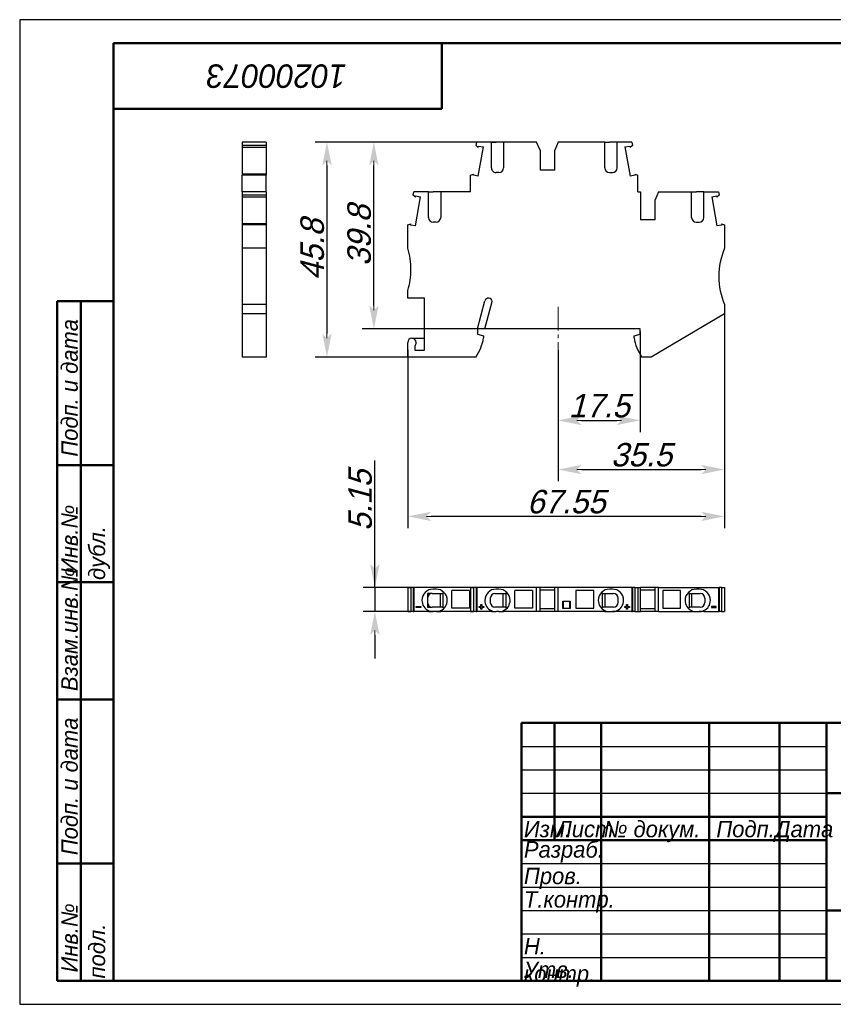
# Model space of a CAD drawing. Header units: millimetres. Extents: x -4 to 293, y -1 to 209.
# Tile 1 of 2: x -4 to 170, y -1 to 209. Entities that reach past the tile are written whole.
import ezdxf

# ---------------------------------------------------------------- set-up
doc = ezdxf.new("R2010")
doc.units = ezdxf.units.MM
doc.linetypes.add('CENTER2_per1_scale0.264021', pattern=[7.544407, 5.029605, -0.838267, 0.838267, -0.838267])
doc.styles.add('TextStyle_1', font='T-FLEX Type A.TTF', dxfattribs={"oblique": 15, "height": 5})
doc.dimstyles.new('DIM_ST_1', dxfattribs={"dimtxt": 5, "dimasz": 5, "dimexe": 2.5, "dimexo": 0, "dimtad": 1, "dimrnd": 0.01, "dimdsep": 46, "dimtxsty": 'TextStyle_1', "dimblk": 'Arrow_3_C7_Status', "dimcen": 0.09, "dimclrd": 7, "dimclre": 7, "dimclrt": 7, "dimazin": 0, "dimtfac": 1, "dimtdec": 0, "dimtmove": 0, "dimatfit": 0, "dimldrblk": 'NONE', "dimfxl": 1, "dimtvp": 1, "dimtolj": 1, "dimarcsym": 0})
doc.dimstyles.new('DIM_ST_2', dxfattribs={"dimtxt": 5, "dimasz": 5, "dimexe": 2.5, "dimexo": 0, "dimtad": 1, "dimdec": 1, "dimrnd": 0.1, "dimdsep": 46, "dimtxsty": 'TextStyle_1', "dimblk": 'Arrow_3_C7_Status', "dimcen": 0.09, "dimclrd": 7, "dimclre": 7, "dimclrt": 7, "dimazin": 0, "dimtfac": 1, "dimtdec": 0, "dimtmove": 0, "dimatfit": 0, "dimldrblk": 'NONE', "dimfxl": 1, "dimtvp": 1, "dimtolj": 1, "dimarcsym": 0})
doc.dimstyles.new('DIM_ST_3', dxfattribs={"dimtxt": 5, "dimasz": 5, "dimexe": 2.5, "dimexo": 0, "dimtad": 1, "dimrnd": 0.01, "dimdsep": 46, "dimtxsty": 'TextStyle_1', "dimblk": 'Arrow_3_C7_Status', "dimcen": 0.09, "dimclrd": 7, "dimclre": 7, "dimclrt": 7, "dimazin": 0, "dimtfac": 1, "dimtdec": 0, "dimtmove": 0, "dimatfit": 0, "dimldrblk": 'NONE', "dimfxl": 1, "dimtvp": 1, "dimtolj": 1, "dimarcsym": 0})
doc.dimstyles.new('DIM_ST_4', dxfattribs={"dimtxt": 5, "dimasz": 5, "dimexe": 2.5, "dimexo": 0, "dimtad": 1, "dimdec": 1, "dimrnd": 0.1, "dimdsep": 46, "dimtxsty": 'TextStyle_1', "dimblk": 'Arrow_3_C7_Status', "dimcen": 0.09, "dimclrd": 7, "dimclre": 7, "dimclrt": 7, "dimazin": 0, "dimtfac": 1, "dimtdec": 0, "dimtmove": 0, "dimatfit": 0, "dimldrblk": 'NONE', "dimfxl": 1, "dimtvp": 1, "dimtolj": 1, "dimarcsym": 0})

# ---------------------------------------------------------------- blocks, each defined once
blk = doc.blocks.new('Arrow_3_C7_Status')
at = {"color": 7, "linetype": 'Continuous', "lineweight": 0}
blk.add_line((-1, 0), (-0.8, 0), dxfattribs=at)
at = {"color": 7}
blk.add_solid([(-1, -0.2), (0, 0), (-0.8, 0), (-1, 0.2)], dxfattribs=at)
blk = doc.blocks.new('*D5')
at = {"color": 7, "lineweight": -2}
for p, q in [((146.61, 147.53), (146.61, 110.85)), ((111.11, 138.84), (111.11, 110.85)), ((116.11, 113.35), (141.61, 113.35))]:
    blk.add_line(p, q, dxfattribs=at)
at = {"layer": 'Defpoints', "color": 0}
for p in [(146.61, 147.53), (111.11, 138.84), (146.61, 113.35)]:
    blk.add_point(p, dxfattribs=at)
at = {"color": 7, "lineweight": -2, "xscale": 5, "yscale": 5, "zscale": 5, "rotation": 180}
blk.add_blockref('Arrow_3_C7_Status', (111.11, 113.35), dxfattribs=at)
at = {"color": 7, "lineweight": -2, "xscale": 5, "yscale": 5, "zscale": 5}
blk.add_blockref('Arrow_3_C7_Status', (146.61, 113.35), dxfattribs=at)
at = {"color": 7, "insert": (128.86, 116.47), "char_height": 5, "attachment_point": 5, "style": 'TextStyle_1'}
blk.add_mtext('\\A1;35.5{\\H0.5x;\\S^ ;}', dxfattribs=at)
blk = doc.blocks.new('_None')
blk = doc.blocks.new('*D6')
at = {"color": 7, "lineweight": -2}
for p, q in [((99.48, 183.18), (69.34, 183.18)), ((71.84, 148.33), (71.84, 178.18)), ((95.51, 143.33), (69.34, 143.33))]:
    blk.add_line(p, q, dxfattribs=at)
at = {"layer": 'Defpoints', "color": 0}
for p in [(71.84, 183.18), (99.48, 183.18), (95.51, 143.33)]:
    blk.add_point(p, dxfattribs=at)
at = {"color": 7, "lineweight": -2, "xscale": 5, "yscale": 5, "zscale": 5}
for p, rotation in [((71.84, 183.18), 90), ((71.84, 143.33), 270)]:
    blk.add_blockref('Arrow_3_C7_Status', p, dxfattribs=dict(at, rotation=rotation))
at = {"color": 7, "insert": (68.72, 163.26), "char_height": 5, "attachment_point": 5, "rotation": 90, "style": 'TextStyle_1'}
blk.add_mtext('\\A1;39.8{\\H0.5x;\\S^ ;}', dxfattribs=at)
blk = doc.blocks.new('*D7')
at = {"color": 7, "lineweight": -2}
for p, q in [((146.61, 148.53), (146.61, 100.85)), ((79.06, 138.88), (79.06, 100.85)), ((141.61, 103.35), (84.06, 103.35))]:
    blk.add_line(p, q, dxfattribs=at)
at = {"layer": 'Defpoints', "color": 0}
for p in [(146.61, 148.53), (79.06, 138.88), (79.06, 103.35)]:
    blk.add_point(p, dxfattribs=at)
at = {"color": 7, "lineweight": -2, "xscale": 5, "yscale": 5, "zscale": 5, "rotation": 180}
blk.add_blockref('Arrow_3_C7_Status', (79.06, 103.35), dxfattribs=at)
at = {"color": 7, "lineweight": -2, "xscale": 5, "yscale": 5, "zscale": 5}
blk.add_blockref('Arrow_3_C7_Status', (146.61, 103.35), dxfattribs=at)
at = {"color": 7, "insert": (112.83, 106.47), "char_height": 5, "attachment_point": 5, "style": 'TextStyle_1'}
blk.add_mtext('\\A1;67.55{\\H0.5x;\\S^ ;}', dxfattribs=at)
blk = doc.blocks.new('*D8')
at = {"color": 7, "lineweight": -2}
for p, q in [((128.61, 142.78), (128.61, 121.32)), ((111.11, 138.84), (111.11, 121.32)), ((116.11, 123.82), (123.61, 123.82))]:
    blk.add_line(p, q, dxfattribs=at)
at = {"layer": 'Defpoints', "color": 0}
for p in [(128.61, 142.78), (111.11, 138.84), (128.61, 123.82)]:
    blk.add_point(p, dxfattribs=at)
at = {"color": 7, "lineweight": -2, "xscale": 5, "yscale": 5, "zscale": 5, "rotation": 180}
blk.add_blockref('Arrow_3_C7_Status', (111.11, 123.82), dxfattribs=at)
at = {"color": 7, "lineweight": -2, "xscale": 5, "yscale": 5, "zscale": 5}
blk.add_blockref('Arrow_3_C7_Status', (128.61, 123.82), dxfattribs=at)
at = {"color": 7, "insert": (119.86, 126.94), "char_height": 5, "attachment_point": 5, "style": 'TextStyle_1'}
blk.add_mtext('\\A1;17.5{\\H0.5x;\\S^ ;}', dxfattribs=at)
blk = doc.blocks.new('*D9')
at = {"color": 7, "lineweight": -2}
for p, q in [((99.48, 183.18), (59.34, 183.18)), ((61.84, 178.18), (61.84, 142.33)), ((86.3, 137.33), (59.34, 137.33))]:
    blk.add_line(p, q, dxfattribs=at)
at = {"layer": 'Defpoints', "color": 0}
for p in [(99.48, 183.18), (61.84, 137.33), (86.3, 137.33)]:
    blk.add_point(p, dxfattribs=at)
at = {"color": 7, "lineweight": -2, "xscale": 5, "yscale": 5, "zscale": 5}
for p, rotation in [((61.84, 183.18), 89.99999999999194), ((61.84, 137.33), 269.999999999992)]:
    blk.add_blockref('Arrow_3_C7_Status', p, dxfattribs=dict(at, rotation=rotation))
at = {"color": 7, "insert": (58.72, 160.26), "char_height": 5, "attachment_point": 5, "rotation": 90, "style": 'TextStyle_1'}
blk.add_mtext('\\A1;45.8{\\H0.5x;\\S^ ;}', dxfattribs=at)
blk = doc.blocks.new('*D10')
at = {"color": 7, "lineweight": -2}
for p, q in [((72.05, 88.2), (72.05, 115.29)), ((72.05, 93.2), (72.05, 98.2)), ((93.75, 88.2), (69.55, 88.2)), ((72.05, 88.2), (72.05, 83.05)), ((93.75, 83.05), (69.55, 83.05)), ((72.05, 78.05), (72.05, 73.05))]:
    blk.add_line(p, q, dxfattribs=at)
at = {"layer": 'Defpoints', "color": 0}
for p in [(93.75, 88.2), (72.05, 83.05), (93.75, 83.05)]:
    blk.add_point(p, dxfattribs=at)
at = {"color": 7, "lineweight": -2, "xscale": 5, "yscale": 5, "zscale": 5}
for p, rotation in [((72.05, 88.2), 270), ((72.05, 83.05), 90)]:
    blk.add_blockref('Arrow_3_C7_Status', p, dxfattribs=dict(at, rotation=rotation))
at = {"color": 7, "insert": (68.93, 106.74), "char_height": 5, "attachment_point": 5, "rotation": 90, "style": 'TextStyle_1'}
blk.add_mtext('\\A1;5.15{\\H0.5x;\\S^ ;}', dxfattribs=at)
blk = doc.blocks.new('_FR1Страница_1')
at = {"color": 7, "linetype": 'Continuous', "lineweight": 25}
for p, q in [((-3.67, 209.29), (-3.67, -0.71)), ((293.33, 209.29), (-3.67, 209.29)), ((103.33, 54.29), (168.33, 54.29)), ((103.33, 49.29), (168.33, 49.29)), ((103.33, 44.29), (168.33, 44.29)), ((103.33, 29.29), (168.33, 29.29)), ((103.33, 24.29), (168.33, 24.29)), ((103.33, 19.29), (168.33, 19.29)), ((103.33, 14.29), (168.33, 14.29)), ((103.33, 9.29), (168.33, 9.29)), ((-3.67, -0.71), (293.33, -0.71))]:
    blk.add_line(p, q, dxfattribs=at)
at = {"color": 7, "linetype": 'Continuous', "lineweight": 50}
for p, q in [((16.33, 4.29), (16.33, 204.29)), ((16.33, 204.29), (288.33, 204.29)), ((86.33, 190.29), (86.33, 204.29)), ((16.33, 190.29), (86.33, 190.29)), ((4.33, 4.29), (4.33, 149.29)), ((4.33, 149.29), (16.33, 149.29)), ((9.33, 149.29), (9.33, 4.29)), ((4.33, 114.29), (16.33, 114.29)), ((4.33, 89.29), (16.33, 89.29)), ((16.33, 64.29), (4.33, 64.29)), ((103.33, 4.29), (103.33, 59.29)), ((103.33, 59.29), (288.33, 59.29)), ((110.33, 59.29), (110.33, 34.29)), ((120.33, 59.29), (120.33, 4.29)), ((143.33, 59.29), (143.33, 4.29)), ((158.33, 59.29), (158.33, 4.29)), ((168.33, 59.29), (168.33, 4.29)), ((168.33, 44.29), (288.33, 44.29)), ((103.33, 39.29), (168.33, 39.29)), ((103.33, 34.29), (168.33, 34.29)), ((4.33, 29.29), (16.33, 29.29)), ((168.33, 19.29), (288.33, 19.29)), ((16.33, 4.29), (4.33, 4.29)), ((288.33, 4.29), (16.33, 4.29))]:
    blk.add_line(p, q, dxfattribs=at)
at = {"color": 7}
for s, insert, char_height, width, attachment_point, rotation in [('\\pl0.5;{\\fT-FLEX Type A|b0|i1;\\l\\C250;10200073 \\P}', (51.33, 197.29), 5, 72.5, 5, 180), ('\\pl0.5;{\\fT-FLEX Type A|b0|i1;\\l\\C250; Подп. и дата\\P}', (5.205, 114.29), 3.5, 36.75, 1, 90), ('\\pl0.5;{\\fT-FLEX Type A|b0|i1;\\l\\C250;\\P}', (12.83, 131.79), 3.5, 36.75, 5, 90), ('\\pl0.5;{\\fT-FLEX Type A|b0|i1;\\l\\C250; Инв.№ дубл.\\P}', (5.205, 89.29), 3.5, 26.75, 1, 90), ('\\pl0.5;{\\fT-FLEX Type A|b0|i1;\\l\\C250;\\P}', (12.83, 101.79), 3.5, 26.75, 5, 90), ('\\pl0.5;{\\fT-FLEX Type A|b0|i1;\\l\\C250; Взам.инв.№\\P}', (5.205, 64.29), 3.5, 26.75, 1, 90), ('\\pl0.5;{\\fT-FLEX Type A|b0|i1;\\l\\C250;\\P}', (12.83, 76.79), 3.5, 26.75, 5, 90), ('\\pl0.5;{\\fT-FLEX Type A|b0|i1;\\l\\C250; Подп. и дата\\P}', (5.205, 29.29), 3.5, 36.75, 1, 90), ('\\pl0.5;{\\fT-FLEX Type A|b0|i1;\\l\\C250;\\P}', (12.83, 46.79), 3.5, 36.75, 5, 90), ('\\pl0.5;{\\fT-FLEX Type A|b0|i1;\\l\\C250; Инв.№ подл.\\P}', (5.205, 4.29), 3.5, 26.75, 1, 90), ('\\pl0.5;{\\fT-FLEX Type A|b0|i1;\\l\\C250;\\H0.857143x;\\P}', (12.83, 16.79), 3.5, 26.75, 5, 90)]:
    blk.add_mtext(s, dxfattribs=dict(at, insert=insert, char_height=char_height, width=width, attachment_point=attachment_point, rotation=rotation))
at = {"color": 7, "char_height": 3.5}
for s, insert, width, attachment_point in [('{\\fT-FLEX Type A|b0|i1;\\l\\C250;\\P}', (106.83, 58.415), 8.75, 2), ('{\\fT-FLEX Type A|b0|i1;\\l\\C250;\\P}', (110.33, 58.415), 11.75, 1), ('{\\fT-FLEX Type A|b0|i1;\\l\\C250; \\P}', (120.33, 58.415), 24.75, 1), ('{\\fT-FLEX Type A|b0|i1;\\l\\C250;\\P}', (158.33, 58.415), 11.75, 1), ('{\\fT-FLEX Type A|b0|i1;\\l\\C250;\\fT-FLEX Type A|b0|i0;\\P}', (106.83, 53.415), 8.75, 2), ('{\\fT-FLEX Type A|b0|i1;\\l\\C250;\\P}', (110.33, 53.415), 11.75, 1), ('{\\fT-FLEX Type A|b0|i1;\\l\\C250; \\P}', (120.33, 53.415), 24.75, 1), ('{\\fT-FLEX Type A|b0|i1;\\l\\C250;\\P}', (158.33, 53.415), 11.75, 1), ('{\\fT-FLEX Type A|b0|i1;\\l\\C250;\\P}', (106.83, 48.415), 8.75, 2), ('{\\fT-FLEX Type A|b0|i1;\\l\\C250;\\P}', (110.33, 48.415), 11.75, 1), ('{\\fT-FLEX Type A|b0|i1;\\l\\C250; \\P}', (120.33, 48.415), 24.75, 1), ('{\\fT-FLEX Type A|b0|i1;\\l\\C250;\\P}', (158.33, 48.415), 11.75, 1), ('{\\fT-FLEX Type A|b0|i1;\\l\\C250; \\P}', (106.83, 43.415), 8.75, 2), ('{\\fT-FLEX Type A|b0|i1;\\l\\C250;\\P}', (110.33, 43.415), 11.75, 1), ('{\\fT-FLEX Type A|b0|i1;\\l\\C250; \\P}', (120.33, 43.415), 24.75, 1), ('{\\fT-FLEX Type A|b0|i1;\\l\\C250;\\P}', (158.33, 43.415), 11.75, 1), ('\\pl0.5;{\\fT-FLEX Type A|b0|i1;\\l\\C250;Изм.\\H0.857143x;\\P}', (103.33, 38.415), 8.75, 1), ('\\pl0.5;{\\fT-FLEX Type A|b0|i1;\\l\\C250;Лист\\fT-FLEX Type A|b0|i0;\\H0.857143x;\\P}', (110.33, 38.415), 11.75, 1), ('\\pl0.5;{\\fT-FLEX Type A|b0|i1;\\l\\C250;№ докум.\\P}', (120.33, 38.415), 24.75, 1), ('\\pl0.5;{\\fT-FLEX Type A|b0|i1;\\l\\C250;Подп.\\P}', (150.83, 38.415), 16.75, 2), ('\\pl0.5;{\\fT-FLEX Type A|b0|i1;\\l\\C250;Дата\\fT-FLEX Type A|b0|i0;\\H0.857143x;\\P}', (163.33, 38.415), 11.75, 2), ('\\pl0.5;{\\fT-FLEX Type A|b0|i1;\\l\\C250;Разраб.\\P}', (103.33, 31.79), 18.75, 4), ('\\pl0.5;{\\fT-FLEX Type A|b0|i1;\\l\\C250;\\P}', (120.33, 33.415), 24.75, 1), ('\\pl0.5;{\\fT-FLEX Type A|b0|i1;\\l\\C250;\\H0.857143x;\\P}', (158.33, 33.415), 11.75, 1), ('\\pl0.5;{\\fT-FLEX Type A|b0|i1;\\l\\C250;Пров.\\P}', (103.33, 28.415), 18.75, 1), ('\\pl0.5;{\\fT-FLEX Type A|b0|i1;\\l\\C250;\\P}', (120.33, 28.415), 24.75, 1), ('\\pl0.5;{\\fT-FLEX Type A|b0|i1;\\l\\C250;\\P}', (158.33, 28.415), 11.75, 1), ('\\pl0.5;{\\fT-FLEX Type A|b0|i1;\\l\\C250;Т.контр.\\P}', (103.33, 23.415), 18.75, 1), ('\\pl0.5;{\\fT-FLEX Type A|b0|i1;\\l\\C250;\\P}', (120.33, 23.415), 24.75, 1), ('\\pl0.5;{\\fT-FLEX Type A|b0|i1;\\l\\C250;\\H0.857143x;\\P}', (158.33, 23.415), 11.75, 1), ('\\pl0.5;{\\fT-FLEX Type A|b0|i1;\\l\\C250;\\P}', (103.33, 18.415), 18.75, 1), ('\\pl0.5;{\\fT-FLEX Type A|b0|i1;\\l\\C250;\\P}', (120.33, 18.415), 24.75, 1), ('\\pl0.5;{\\fT-FLEX Type A|b0|i1;\\l\\C250;\\P}', (158.33, 18.415), 11.75, 1), ('\\pl0.5;{\\fT-FLEX Type A|b0|i1;\\l\\C250;Н. контр.\\P}', (103.33, 13.415), 18.75, 1), ('\\pl0.5;{\\fT-FLEX Type A|b0|i1;\\l\\C250;\\P}', (120.33, 13.415), 24.75, 1), ('\\pl0.5;{\\fT-FLEX Type A|b0|i1;\\l\\C250;\\H0.857143x;\\P}', (158.33, 13.415), 11.75, 1), ('\\pl0.5;{\\fT-FLEX Type A|b0|i1;\\l\\C250;Утв.\\P}', (103.33, 8.415), 18.75, 1), ('\\pl0.5;{\\fT-FLEX Type A|b0|i1;\\l\\C250;\\P}', (120.33, 8.415), 24.75, 1), ('\\pl0.5;{\\fT-FLEX Type A|b0|i1;\\l\\C250;\\H0.857143x;\\P}', (158.33, 8.415), 11.75, 1)]:
    blk.add_mtext(s, dxfattribs=dict(at, insert=insert, width=width, attachment_point=attachment_point))
blk = doc.blocks.new('Страница_1')
at = {"color": 7, "linetype": 'Continuous', "lineweight": 30}
for p, q in [((43.73, 183.18), (43.73, 182.453)), ((48.88, 183.18), (43.73, 183.18)), ((48.88, 183.18), (48.88, 182.453)), ((93.627, 182.453), (93.755, 183.18)), ((96.884, 183.18), (93.755, 183.18)), ((96.884, 177.68), (96.884, 183.18)), ((96.92, 183.18), (97.884, 183.18)), ((98.484, 183.18), (97.884, 183.18)), ((99.447, 183.18), (98.484, 183.18)), ((106.54, 183.18), (99.484, 183.18)), ((99.484, 183.18), (99.484, 177.68)), ((107.259, 181.48), (106.54, 183.18)), ((111.127, 183.18), (110.409, 181.48)), ((121.084, 183.18), (111.127, 183.18)), ((121.084, 177.68), (121.084, 183.18)), ((121.12, 183.18), (122.084, 183.18)), ((122.684, 183.18), (122.084, 183.18)), ((123.647, 183.18), (122.684, 183.18)), ((123.684, 177.68), (123.684, 183.18)), ((126.813, 183.18), (123.684, 183.18)), ((126.813, 183.18), (126.941, 182.453)), ((43.73, 182.453), (43.73, 182.059)), ((48.88, 182.453), (43.73, 182.453)), ((48.88, 182.059), (43.73, 182.059)), ((43.73, 182.055), (43.73, 176.371)), ((48.88, 182.453), (48.88, 182.059)), ((48.88, 182.055), (48.88, 176.371)), ((94.095, 182.059), (93.627, 182.453)), ((94.095, 182.059), (94.143, 182.328)), ((94.098, 175.913), (95.196, 182.142)), ((94.143, 182.328), (95.196, 182.142)), ((107.259, 181.48), (107.259, 177.18)), ((110.409, 177.18), (110.409, 181.48)), ((125.371, 182.142), (126.425, 182.328)), ((125.371, 182.142), (126.47, 175.913)), ((126.425, 182.328), (126.472, 182.059)), ((126.941, 182.453), (126.472, 182.059)), ((98.484, 176.68), (97.884, 176.68)), ((110.409, 177.18), (107.259, 177.18)), ((122.084, 176.68), (122.684, 176.68)), ((43.73, 176.367), (43.73, 176.137)), ((48.88, 176.367), (43.73, 176.367)), ((43.73, 172.58), (43.73, 176.137)), ((48.88, 176.137), (43.73, 176.137)), ((48.88, 176.367), (48.88, 176.137)), ((48.88, 172.58), (48.88, 176.137)), ((92.459, 176.137), (93.092, 176.367)), ((92.459, 172.58), (92.459, 176.137)), ((93.044, 176.099), (93.092, 176.367)), ((94.098, 175.913), (93.044, 176.099)), ((127.523, 176.099), (126.47, 175.913)), ((127.476, 176.367), (128.109, 176.137)), ((127.476, 176.367), (127.523, 176.099)), ((128.109, 172.58), (128.109, 176.137)), ((48.88, 172.58), (43.73, 172.58)), ((43.73, 172.58), (43.73, 171.853)), ((48.88, 172.58), (48.88, 171.853)), ((80.227, 171.853), (80.355, 172.58)), ((83.484, 172.58), (80.355, 172.58)), ((83.484, 167.08), (83.484, 172.58)), ((83.52, 172.58), (84.484, 172.58)), ((85.084, 172.58), (84.484, 172.58)), ((86.047, 172.58), (85.084, 172.58)), ((92.459, 172.58), (86.084, 172.58)), ((86.084, 172.58), (86.084, 167.08)), ((128.109, 172.58), (128.659, 172.58)), ((128.659, 172.58), (128.659, 166.58)), ((132.527, 172.58), (131.809, 170.88)), ((132.527, 172.58), (139.584, 172.58)), ((139.584, 167.08), (139.584, 172.58)), ((139.62, 172.58), (140.584, 172.58)), ((141.184, 172.58), (140.584, 172.58)), ((142.147, 172.58), (141.184, 172.58)), ((142.184, 172.58), (145.313, 172.58)), ((142.184, 167.08), (142.184, 172.58)), ((145.313, 172.58), (145.441, 171.853)), ((48.88, 171.853), (43.73, 171.853)), ((43.73, 171.853), (43.73, 171.459)), ((48.88, 171.459), (43.73, 171.459)), ((43.73, 171.455), (43.73, 165.771)), ((48.88, 171.853), (48.88, 171.459)), ((48.88, 171.455), (48.88, 165.771)), ((80.695, 171.459), (80.227, 171.853)), ((80.695, 171.459), (80.743, 171.728)), ((80.698, 165.313), (81.796, 171.542)), ((80.743, 171.728), (81.796, 171.542)), ((131.809, 166.58), (131.809, 170.88)), ((143.871, 171.542), (144.925, 171.728)), ((143.871, 171.542), (144.97, 165.313)), ((144.925, 171.728), (144.972, 171.459)), ((145.441, 171.853), (144.972, 171.459)), ((85.084, 166.08), (84.484, 166.08)), ((131.809, 166.58), (128.659, 166.58)), ((140.584, 166.08), (141.184, 166.08)), ((43.73, 165.767), (43.73, 165.537)), ((48.88, 165.767), (43.73, 165.767)), ((43.73, 165.537), (43.73, 160.53)), ((48.88, 165.537), (43.73, 165.537)), ((48.88, 165.767), (48.88, 165.537)), ((48.88, 165.537), (48.88, 160.53)), ((79.059, 165.537), (79.692, 165.767)), ((79.059, 160.53), (79.059, 165.537)), ((79.644, 165.499), (79.692, 165.767)), ((80.698, 165.313), (79.644, 165.499)), ((146.023, 165.499), (144.97, 165.313)), ((145.976, 165.767), (146.023, 165.499)), ((145.976, 165.767), (146.609, 165.537)), ((146.609, 165.537), (146.609, 160.53)), ((48.88, 160.53), (43.73, 160.53)), ((43.73, 160.53), (43.73, 154.53)), ((48.88, 160.53), (48.88, 154.53)), ((43.73, 154.53), (43.73, 148.53)), ((48.88, 154.53), (48.88, 148.53)), ((79.059, 149.93), (79.059, 151.53)), ((82.659, 149.93), (79.059, 149.93)), ((82.659, 138.83), (82.659, 149.93)), ((93.909, 143.33), (95.518, 149.337)), ((95.509, 143.33), (97.086, 149.218)), ((43.73, 148.53), (43.73, 146.53)), ((48.88, 148.53), (43.73, 148.53)), ((48.88, 148.53), (48.88, 146.53)), ((146.609, 148.53), (146.609, 146.53)), ((48.88, 146.53), (43.73, 146.53)), ((43.73, 146.53), (43.73, 137.33)), ((48.88, 146.53), (48.88, 137.33)), ((146.609, 146.53), (130.953, 137.33)), ((93.909, 143.33), (93.909, 142.23)), ((128.609, 143.33), (95.509, 143.33)), ((128.609, 142.23), (128.609, 143.33)), ((79.959, 141.33), (82.659, 141.33)), ((93.909, 142.23), (95.209, 141.882)), ((95.209, 141.882), (95.209, 141.43)), ((127.309, 141.882), (128.609, 142.23)), ((127.309, 141.43), (127.309, 141.882)), ((79.059, 137.33), (79.059, 140.43)), ((80.559, 139.759), (80.559, 138.83)), ((80.559, 138.83), (82.659, 138.83)), ((48.88, 137.33), (43.73, 137.33)), ((93.55, 137.33), (79.059, 137.33)), ((130.953, 137.33), (128.968, 137.33)), ((79.059, 88.195), (79.059, 83.045)), ((79.059, 88.195), (79.692, 88.195)), ((79.692, 88.195), (79.692, 83.045)), ((80.222, 88.195), (79.696, 88.195)), ((80.227, 88.195), (80.355, 88.195)), ((80.227, 88.195), (80.227, 83.045)), ((92.459, 88.195), (80.355, 88.195)), ((80.355, 88.195), (80.355, 83.045)), ((83.259, 86.895), (83.259, 85.445)), ((84.259, 86.895), (83.259, 86.895)), ((84.259, 86.895), (84.484, 86.895)), ((85.084, 87.845), (84.484, 87.845)), ((84.484, 86.895), (85.084, 86.895)), ((85.084, 86.895), (86.634, 86.895)), ((86.009, 83.995), (86.009, 86.895)), ((86.634, 87.047), (86.772, 87.151)), ((86.634, 83.843), (86.634, 87.047)), ((92.259, 87.545), (88.459, 87.545)), ((88.459, 83.745), (88.459, 87.545)), ((92.259, 87.545), (92.259, 83.745)), ((92.459, 88.195), (93.092, 88.195)), ((92.459, 88.195), (92.459, 83.045)), ((93.092, 88.195), (93.092, 83.045)), ((93.622, 88.195), (93.096, 88.195)), ((93.627, 88.195), (93.755, 88.195)), ((93.627, 88.195), (93.627, 83.045)), ((106.54, 88.195), (93.755, 88.195)), ((93.755, 88.195), (93.755, 83.045)), ((97.659, 86.895), (97.884, 86.895)), ((98.484, 87.845), (97.884, 87.845)), ((97.884, 86.895), (98.484, 86.895)), ((98.484, 86.895), (100.034, 86.895)), ((99.409, 83.995), (99.409, 86.895)), ((100.034, 87.047), (100.172, 87.151)), ((100.034, 83.843), (100.034, 87.047)), ((101.859, 83.745), (101.859, 87.545)), ((105.659, 87.545), (101.859, 87.545)), ((105.659, 87.545), (105.659, 83.745)), ((107.259, 88.195), (106.54, 88.195)), ((106.54, 83.045), (106.54, 88.195)), ((110.409, 88.195), (107.259, 88.195)), ((107.259, 83.045), (107.259, 88.195)), ((110.409, 87.62), (107.259, 87.62)), ((110.409, 83.045), (110.409, 88.195)), ((111.127, 88.195), (110.409, 88.195)), ((126.813, 88.195), (111.127, 88.195)), ((111.127, 83.045), (111.127, 88.195)), ((114.909, 87.545), (114.909, 83.745)), ((118.709, 87.545), (114.909, 87.545)), ((118.709, 83.745), (118.709, 87.545)), ((120.396, 87.151), (120.534, 87.047)), ((120.534, 87.047), (120.534, 83.843)), ((120.534, 86.895), (122.084, 86.895)), ((121.159, 83.995), (121.159, 86.895)), ((122.684, 87.845), (122.084, 87.845)), ((122.084, 86.895), (122.684, 86.895)), ((122.684, 86.895), (122.909, 86.895)), ((126.813, 88.195), (126.941, 88.195)), ((126.813, 88.195), (126.813, 83.045)), ((126.941, 88.195), (126.941, 83.045)), ((127.472, 88.195), (126.945, 88.195)), ((127.476, 88.195), (127.476, 83.045)), ((127.476, 88.195), (128.109, 88.195)), ((128.109, 88.195), (128.659, 88.195)), ((128.109, 88.195), (128.109, 83.045)), ((131.809, 88.195), (128.659, 88.195)), ((128.659, 83.045), (128.659, 88.195)), ((131.809, 87.62), (128.659, 87.62)), ((131.809, 83.045), (131.809, 88.195)), ((132.527, 88.195), (131.809, 88.195)), ((132.527, 88.195), (145.313, 88.195)), ((132.527, 83.045), (132.527, 88.195)), ((133.409, 87.545), (133.409, 83.745)), ((137.209, 87.545), (133.409, 87.545)), ((137.209, 83.745), (137.209, 87.545)), ((138.896, 87.151), (139.034, 87.047)), ((139.034, 87.047), (139.034, 83.843)), ((139.034, 86.895), (140.584, 86.895)), ((139.659, 83.995), (139.659, 86.895)), ((141.184, 87.845), (140.584, 87.845)), ((140.584, 86.895), (141.184, 86.895)), ((141.184, 86.895), (141.409, 86.895)), ((145.313, 88.195), (145.441, 88.195)), ((145.313, 88.195), (145.313, 83.045)), ((145.441, 88.195), (145.441, 83.045)), ((145.972, 88.195), (145.445, 88.195)), ((145.976, 88.195), (146.609, 88.195)), ((145.976, 88.195), (145.976, 83.045)), ((146.609, 88.195), (146.609, 83.045)), ((80.855, 83.945), (80.855, 84.145)), ((80.855, 84.145), (81.855, 84.145)), ((81.855, 84.145), (81.855, 83.945)), ((83.259, 85.445), (83.259, 83.995)), ((94.255, 84.145), (94.655, 84.145)), ((94.255, 83.945), (94.255, 84.145)), ((94.655, 84.545), (94.855, 84.545)), ((94.655, 84.145), (94.655, 84.545)), ((94.855, 84.545), (94.855, 84.145)), ((94.855, 84.145), (95.255, 84.145)), ((95.255, 84.145), (95.255, 83.945)), ((96.659, 85.895), (96.659, 85.445)), ((96.659, 85.445), (96.659, 84.995)), ((112.206, 85.198), (112.106, 85.298)), ((112.106, 83.692), (112.106, 85.298)), ((112.106, 85.298), (113.711, 85.298)), ((112.206, 85.198), (112.206, 83.792)), ((113.611, 85.198), (112.206, 85.198)), ((113.711, 85.298), (113.611, 85.198)), ((113.611, 83.792), (113.611, 85.198)), ((113.711, 85.298), (113.711, 83.692)), ((123.909, 85.445), (123.909, 85.895)), ((123.909, 84.995), (123.909, 85.445)), ((125.313, 84.145), (125.713, 84.145)), ((125.313, 83.945), (125.313, 84.145)), ((125.713, 84.545), (125.913, 84.545)), ((125.713, 84.145), (125.713, 84.545)), ((125.913, 84.545), (125.913, 84.145)), ((125.913, 84.145), (126.313, 84.145)), ((126.313, 84.145), (126.313, 83.945)), ((142.409, 85.895), (142.409, 85.445)), ((142.409, 85.445), (142.409, 84.995)), ((144.813, 84.145), (143.813, 84.145)), ((143.813, 84.145), (143.813, 83.945)), ((144.813, 83.945), (144.813, 84.145)), ((79.059, 83.045), (79.692, 83.045)), ((80.222, 83.045), (79.696, 83.045)), ((80.227, 83.045), (80.355, 83.045)), ((83.484, 83.045), (80.355, 83.045)), ((81.855, 83.945), (80.855, 83.945)), ((83.259, 83.995), (84.259, 83.995)), ((83.484, 83.263), (83.484, 83.045)), ((83.484, 83.045), (84.484, 83.045)), ((84.484, 83.995), (84.259, 83.995)), ((85.084, 83.995), (84.484, 83.995)), ((85.084, 83.045), (84.484, 83.045)), ((86.634, 83.995), (85.084, 83.995)), ((85.084, 83.045), (86.084, 83.045)), ((86.084, 83.045), (86.084, 83.263)), ((92.459, 83.045), (86.084, 83.045)), ((86.772, 83.739), (86.634, 83.843)), ((92.259, 83.745), (88.459, 83.745)), ((92.459, 83.045), (93.092, 83.045)), ((93.622, 83.045), (93.096, 83.045)), ((93.627, 83.045), (93.755, 83.045)), ((96.884, 83.045), (93.755, 83.045)), ((94.655, 83.945), (94.255, 83.945)), ((94.655, 83.545), (94.655, 83.945)), ((94.855, 83.545), (94.655, 83.545)), ((94.855, 83.945), (94.855, 83.545)), ((95.255, 83.945), (94.855, 83.945)), ((96.884, 83.263), (96.884, 83.045)), ((96.884, 83.045), (97.884, 83.045)), ((97.884, 83.995), (97.659, 83.995)), ((98.484, 83.995), (97.884, 83.995)), ((98.484, 83.045), (97.884, 83.045)), ((100.034, 83.995), (98.484, 83.995)), ((98.484, 83.045), (99.484, 83.045)), ((99.484, 83.045), (99.484, 83.263)), ((106.54, 83.045), (99.484, 83.045)), ((100.172, 83.739), (100.034, 83.843)), ((105.659, 83.745), (101.859, 83.745)), ((107.259, 83.045), (106.54, 83.045)), ((110.409, 83.62), (107.259, 83.62)), ((110.409, 83.045), (107.259, 83.045)), ((111.127, 83.045), (110.409, 83.045)), ((121.084, 83.045), (111.127, 83.045)), ((112.206, 83.792), (112.106, 83.692)), ((113.711, 83.692), (112.106, 83.692)), ((112.206, 83.792), (113.611, 83.792)), ((113.711, 83.692), (113.611, 83.792)), ((114.909, 83.745), (118.709, 83.745)), ((120.534, 83.843), (120.396, 83.739)), ((122.084, 83.995), (120.534, 83.995)), ((121.084, 83.263), (121.084, 83.045)), ((121.084, 83.045), (122.084, 83.045)), ((122.684, 83.995), (122.084, 83.995)), ((122.084, 83.045), (122.684, 83.045)), ((122.909, 83.995), (122.684, 83.995)), ((123.684, 83.045), (122.684, 83.045)), ((123.684, 83.045), (123.684, 83.263)), ((126.813, 83.045), (123.684, 83.045)), ((125.713, 83.945), (125.313, 83.945)), ((125.713, 83.545), (125.713, 83.945)), ((125.913, 83.545), (125.713, 83.545)), ((125.913, 83.945), (125.913, 83.545)), ((126.313, 83.945), (125.913, 83.945)), ((126.813, 83.045), (126.941, 83.045)), ((127.472, 83.045), (126.945, 83.045)), ((127.476, 83.045), (128.109, 83.045)), ((128.109, 83.045), (128.659, 83.045)), ((131.809, 83.62), (128.659, 83.62)), ((131.809, 83.045), (128.659, 83.045)), ((132.527, 83.045), (131.809, 83.045)), ((132.527, 83.045), (139.584, 83.045)), ((133.409, 83.745), (137.209, 83.745)), ((139.034, 83.843), (138.896, 83.739)), ((140.584, 83.995), (139.034, 83.995)), ((139.584, 83.263), (139.584, 83.045)), ((139.584, 83.045), (140.584, 83.045)), ((141.184, 83.995), (140.584, 83.995)), ((140.584, 83.045), (141.184, 83.045)), ((141.409, 83.995), (141.184, 83.995)), ((142.184, 83.045), (141.184, 83.045)), ((142.184, 83.045), (142.184, 83.263)), ((142.184, 83.045), (145.313, 83.045)), ((143.813, 83.945), (144.813, 83.945)), ((145.313, 83.045), (145.441, 83.045)), ((145.972, 83.045), (145.445, 83.045)), ((145.976, 83.045), (146.609, 83.045))]:
    blk.add_line(p, q, dxfattribs=at)
at = {"color": 7, "linetype": 'CENTER2_per1_scale0.264021', "lineweight": 15}
blk.add_line((111.109, 148.046), (111.109, 137.168), dxfattribs=at)
blk.add_line((111.109, 148.046), (111.109, 137.168), dxfattribs=at)
at = {"color": 7, "linetype": 'Continuous', "lineweight": 30}
for centre, radius, start, end in [((97.884, 177.68), 1, 179.99999, 270), ((98.484, 177.68), 1, 270, 0), ((122.084, 177.68), 1, 180, 270), ((122.684, 177.68), 1, 270, 360), ((84.484, 167.08), 1, 180, 270), ((85.084, 167.08), 1, 270, 0), ((140.584, 167.08), 1, 180.00001, 270), ((141.184, 167.08), 1, 270, 360), ((64.75, 156.03), 15, 0, 17.4576), ((160.357, 154.53), 15, 156.42182, 180), ((64.75, 156.03), 15, 342.5424, 0), ((160.357, 154.53), 15, 180, 203.57818), ((96.291, 149.13), 0.8, 6.27468, 165), ((79.959, 140.43), 0.9, 0.00001, 179.99999), ((85.815, 142.846), 9.5, 324.50968, 351.4318), ((136.703, 142.846), 9.5, 188.5682, 215.49032), ((79.959, 140.43), 0.9, 311.81031, 0), ((84.484, 85.445), 2.4, 90, 180), ((84.259, 85.895), 1, 90, 179.99999), ((85.084, 85.445), 2.4, 0, 90), ((97.884, 85.445), 2.4, 90, 179.99999), ((97.659, 85.895), 1, 90, 179.99999), ((98.484, 85.445), 2.4, 0, 90), ((122.084, 85.445), 2.4, 90, 179.99999), ((122.684, 85.445), 2.4, 0, 90), ((122.909, 85.895), 1, 360, 90), ((140.584, 85.445), 2.4, 90, 180), ((141.184, 85.445), 2.4, 360, 90), ((141.409, 85.895), 1, 360, 90), ((84.484, 85.445), 2.4, 179.99999, 245.37568), ((84.259, 84.995), 1, 180, 270), ((85.084, 85.445), 2.4, 294.62432, 360), ((97.884, 85.445), 2.4, 180, 245.37568), ((97.659, 84.995), 1, 180, 270), ((98.484, 85.445), 2.4, 294.62432, 360), ((122.084, 85.445), 2.4, 180, 245.37568), ((122.909, 84.995), 1, 270, 0), ((122.684, 85.445), 2.4, 294.62432, 0), ((140.584, 85.445), 2.4, 180.00001, 245.37568), ((141.409, 84.995), 1, 270, 359.99999), ((141.184, 85.445), 2.4, 294.62432, 0.00001), ((84.484, 85.445), 2.4, 245.37568, 270), ((85.084, 85.445), 2.4, 270, 294.62432), ((97.884, 85.445), 2.4, 245.37568, 270), ((98.484, 85.445), 2.4, 270, 294.62432), ((122.084, 85.445), 2.4, 245.37568, 270), ((122.684, 85.445), 2.4, 270, 294.62432), ((140.584, 85.445), 2.4, 245.37568, 270), ((141.184, 85.445), 2.4, 270, 294.62432)]:
    blk.add_arc(centre, radius, start, end, dxfattribs=at)
blk.add_blockref('_FR1Страница_1', (0, 0))
for base, p1, p2, angle, dimstyle, picture, middle in [((61.843810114, 137.330148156), (99.483809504, 183.180148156), (86.304337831, 137.330148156), 270, 'DIM_ST_4', '*D9', (61.843810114, 160.255148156)), ((71.843808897, 183.180148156), (95.508809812, 143.330148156), (99.483809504, 183.180148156), 90, 'DIM_ST_2', '*D6', (71.843808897, 163.255148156)), ((79.059, 103.345), (146.609, 148.53), (79.059, 138.88), 180, 'DIM_ST_3', '*D7', (112.834, 103.345)), ((72.054, 83.045), (93.755, 88.195), (93.755, 83.045), 270, 'DIM_ST_1', '*D10', (72.054, 106.743))]:
    dim = blk.add_linear_dim(base=base, p1=p1, p2=p2, angle=angle, text='<>{\\H0.5x;\\S^ ;}', dimstyle=dimstyle)
    dim.commit()
    dim.dimension.update_dxf_attribs({"geometry": picture, "text_midpoint": middle, "dimtype": 160})
for base, p2, picture, middle in [((146.609, 113.345), (146.609, 147.53), '*D5', (128.859, 113.345)), ((128.609, 123.815), (128.609, 142.78), '*D8', (119.859, 123.815))]:
    dim = blk.add_linear_dim(base=base, p1=(111.109, 138.835), p2=p2, text='<>{\\H0.5x;\\S^ ;}', dimstyle='DIM_ST_1')
    dim.commit()
    dim.dimension.update_dxf_attribs({"geometry": picture, "text_midpoint": middle, "dimtype": 160})

msp = doc.modelspace()

# ---------------------------------------------------------------- block references
msp.add_blockref('Страница_1', (0, 0))

doc.saveas('drawing.dxf')
